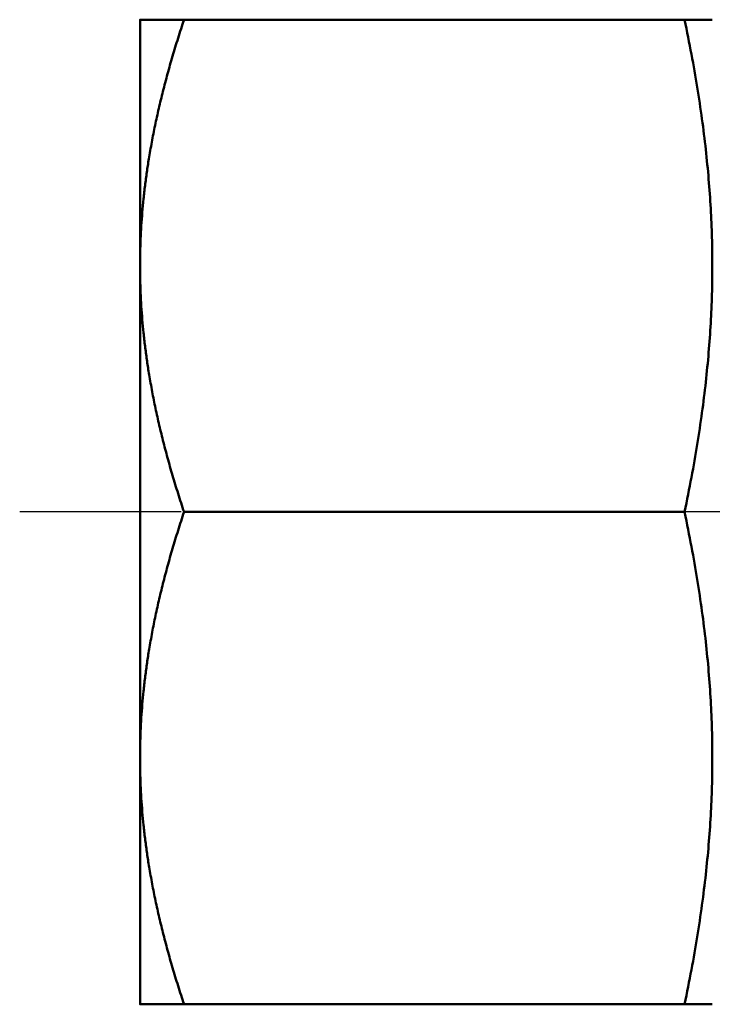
# Model space of a CAD drawing. Header units: millimetres. Extents: x -469 to 1266, y -69 to 356.
# Tile 4 of 16: x 60 to 77, y 122 to 146. Entities that reach past the tile are written whole.
import ezdxf

# ---------------------------------------------------------------- set-up
doc = ezdxf.new("R2010")
doc.units = ezdxf.units.MM
doc.linetypes.add('CHAIN', pattern=[0.7087, 0.4724, -0.0591, 0.1181, -0.0591])
doc.layers.add('Видимый контур (ГОСТ)', color=7, linetype='Continuous', lineweight=50)
doc.layers.add('Осевая линия (ГОСТ)', color=7, linetype='Continuous', lineweight=25)

msp = doc.modelspace()

# ---------------------------------------------------------------- linework, layer by layer
at = {"layer": 'Видимый контур (ГОСТ)'}
for p, q in [((63.137, 146.208), (63.137, 140.208)), ((76.415, 146.208), (64.209, 146.208)), ((76.415, 146.208), (77.091, 146.208)), ((63.137, 140.208), (63.137, 128.208)), ((76.415, 134.208), (64.209, 134.208)), ((63.137, 128.208), (63.137, 122.208)), ((76.415, 122.208), (64.209, 122.208)), ((77.091, 122.208), (76.415, 122.208))]:
    msp.add_line(p, q, dxfattribs=at)
for points, weights in [([(63.137, 146.208), (63.137, 146.208), (64.209, 146.208)], [1, 1.04496575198, 1.01355469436]), ([(64.209, 146.208), (63.137, 142.992), (63.137, 140.208)], [1.01355469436, 1.04496575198, 1]), ([(76.415, 134.208), (77.676, 140.208), (76.415, 146.208)], [1.08309217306, 1.25064711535, 1.08309217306]), ([(63.137, 140.208), (63.137, 137.423), (64.209, 134.208)], [1, 1.04496575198, 1.01355469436]), ([(64.209, 134.208), (63.137, 130.992), (63.137, 128.208)], [1.01355469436, 1.04496575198, 1]), ([(76.415, 122.208), (77.676, 128.208), (76.415, 134.208)], [1.08309217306, 1.25064711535, 1.08309217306]), ([(63.137, 128.208), (63.137, 125.423), (64.209, 122.208)], [1, 1.04496575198, 1.01355469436]), ([(64.209, 122.208), (63.137, 122.208), (63.137, 122.208)], [1.01355469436, 1.04496575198, 1])]:
    msp.add_rational_spline(points, weights, degree=2, dxfattribs=at)
at = {"layer": 'Осевая линия (ГОСТ)', "linetype": 'CHAIN', "ltscale": 11.993792}
msp.add_line((89.637, 134.208), (60.202, 134.208), dxfattribs=at)

doc.saveas('drawing.dxf')
